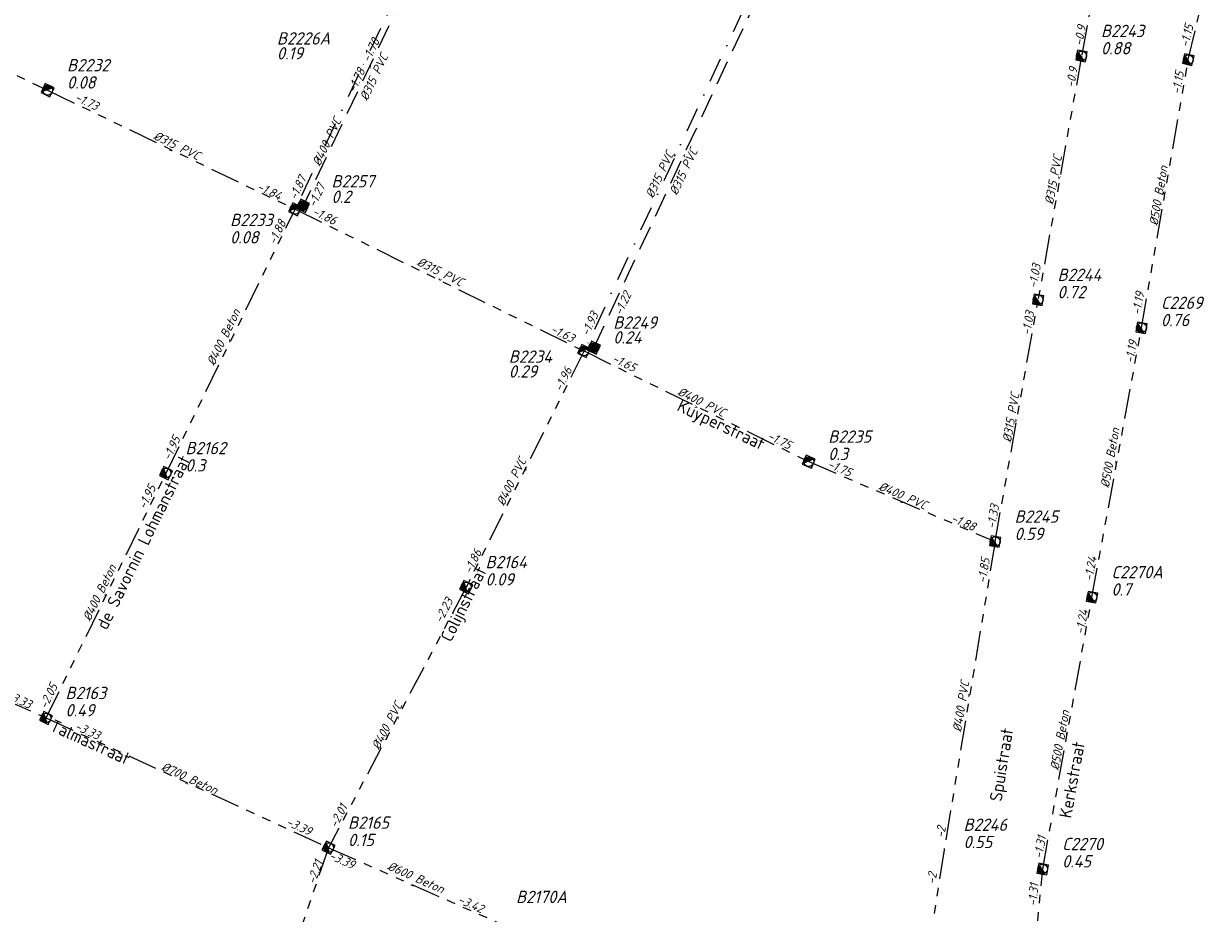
# Model space of a CAD drawing. Header units: metres. Extents: x 153906 to 154973, y 473035 to 474039.
# Tile 7 of 18: x 154115 to 154355, y 473621 to 473801. Entities that reach past the tile are written whole.
import ezdxf
from ezdxf.enums import TextEntityAlignment as Align

# ---------------------------------------------------------------- set-up
doc = ezdxf.new("R2010")
doc.units = ezdxf.units.M
for name, pattern in [('RI-GWA', [18.45, 6, -1.8, 1.75, -1.8, 1.75, -1.8, 1.75, -1.8]), ('RI-HWA', [7.4, 5, -2.4]), ('RI-VWA', [11, 5, -3, 0, -3])]:
    doc.linetypes.add(name, pattern=pattern)
doc.layers.get('0').update_dxf_attribs({"linetype": 'CONTINUOUS'})
for name, color, linetype, lineweight in [('B-XX-OG-TOPOGRAFIE-T18', 1, 'CONTINUOUS', 18), ('R-OI-RI-BOB-T18', 6, 'CONTINUOUS', 18), ('R-OI-RI-GWA_PUTDEKSELHOOGTE-T25', 10, 'CONTINUOUS', 25), ('R-OI-RI-GWA_PUTNUMMER-T25', 10, 'CONTINUOUS', 25), ('R-OI-RI-GWA_RIOOLPUT_INSPECTIEPUT-S', 10, 'CONTINUOUS', 25), ('R-OI-RI-GWA_TRANSPORTLEIDING-G', 10, 'RI-GWA', 25), ('R-OI-RI-HWA_PUTDEKSELHOOGTE-T25', 150, 'CONTINUOUS', 25), ('R-OI-RI-HWA_PUTNUMMER-T25', 150, 'CONTINUOUS', 25), ('R-OI-RI-HWA_RIOOLPUT_INSPECTIEPUT-S', 150, 'CONTINUOUS', 25), ('R-OI-RI-HWA_TRANSPORTLEIDING-G', 150, 'RI-HWA', 25), ('R-OI-RI-STROOMRICHTING-G', 251, 'CONTINUOUS', 25), ('R-OI-RI-VWA_PUTDEKSELHOOGTE-T25', 34, 'CONTINUOUS', 25), ('R-OI-RI-VWA_PUTNUMMER-T25', 34, 'CONTINUOUS', 25), ('R-OI-RI-VWA_TRANSPORTLEIDING-G', 34, 'RI-VWA', 25)]:
    doc.layers.add(name, color=color, linetype=linetype, lineweight=lineweight)
doc.layers.add('R-OI-RI-DIAMETER_RIOOL-T18', color=6, linetype='CONTINUOUS')
doc.styles.add('NLCS-ISO-M-T18', font='NLCS-ISO.ttf', dxfattribs={"height": 1.8})
doc.styles.add('NLCS-ISO-M500-T25', font='NLCS-ISO.ttf', dxfattribs={"height": 1.25})
doc.styles.add('NLCS-ISO-M750-T18_CURSIEF', font='NLCS-ISO.ttf', dxfattribs={"oblique": 15, "height": 1.35})
doc.styles.add('NLCS-ISO-M750-T25_CURSIEF', font='NLCS-ISO.ttf', dxfattribs={"oblique": 15, "height": 1.875})

# ---------------------------------------------------------------- blocks, each defined once
blk = doc.blocks.new('N-SRI-PUT_GWA-SO')
blk.add_hatch(color=256).paths.add_polyline_path([(1.41, 1.41, 0.664858), (-2, 0.02), (-2, -0.02, 0.196534), (-1.41, -1.41)])
at = {"lineweight": -3, "flags": 128}
blk.add_lwpolyline([(2, -2), (2, 2), (-2, 2), (-2, -2)], close=True, dxfattribs=at)
at = {"lineweight": -3}
blk.add_circle((0, 0), 2, dxfattribs=at)
blk = doc.blocks.new('N-SRI-PUT_HWA-SO')
h = blk.add_hatch(color=256)
h.dxf.hatch_style = 1
h.paths.add_polyline_path([(-2, 0, 1), (2, 0, 1)])
at = {"lineweight": -3, "flags": 128}
blk.add_lwpolyline([(-2, -2), (2, -2), (2, 2), (-2, 2)], close=True, dxfattribs=at)
at = {"lineweight": -3}
blk.add_circle((0, 0), 2, dxfattribs=at)

msp = doc.modelspace()

# ---------------------------------------------------------------- linework, layer by layer
at = {"layer": 'R-OI-RI-GWA_TRANSPORTLEIDING-G', "flags": 128}
for points in [[(154312.1, 473696.1), (154301.74, 473633.56)], [(154321.75, 473629.64), (154331.74, 473684.82)], [(154301.74, 473633.56), (154292.7, 473575.22)], [(154316.14, 473571.13), (154321.75, 473629.64)]]:
    msp.add_lwpolyline(points, dxfattribs=at)
at = {"layer": 'R-OI-RI-GWA_TRANSPORTLEIDING-G'}
for points in [[(154351.28, 473793.91, 0), (154361.68, 473838.41, 0)], [(154334.07, 473818.96, 0), (154329.62, 473794.66, 0)], [(154066.86, 473812.87, 0), (154119.9, 473787.71, 0)], [(154329.62, 473794.66, 0), (154320.81, 473745.16, 0)], [(154341.79, 473739.48, 0), (154351.28, 473793.91, 0)], [(154119.9, 473787.71, 0), (154170.1, 473763.54, 0)], [(154143.92, 473710, 0), (154170.1, 473763.54, 0)], [(154170.1, 473763.54, 0), (154228.71, 473734.78, 0)], [(154312.1, 473696.1, 0), (154320.81, 473745.16, 0)], [(154331.74, 473684.82, 0), (154341.79, 473739.48, 0)], [(154228.71, 473734.78, 0), (154204.8, 473686.86, 0)], [(154228.71, 473734.78, 0), (154274.3, 473712.33, 0)], [(154274.3, 473712.33, 0), (154312.1, 473696.1, 0)], [(154119.58, 473660.3, 0), (154143.92, 473710, 0)], [(154204.8, 473686.86, 0), (154176.89, 473633.98, 0)], [(154077.22, 473679.19, 0), (154119.58, 473660.3, 0)], [(154119.58, 473660.3, 0), (154176.89, 473633.98, 0)], [(154176.89, 473633.98, 0), (154158.84, 473581.24, 0)], [(154176.89, 473633.98, 0), (154210.97, 473618.91, 0)]]:
    msp.add_polyline3d(points, dxfattribs=at)
at = {"layer": 'R-OI-RI-HWA_TRANSPORTLEIDING-G'}
for points in [[(154198.7, 473820.8, 0), (154171.71, 473764.25, 0)], [(154267.16, 473813.56, 0), (154230.69, 473735.47, 0)]]:
    msp.add_polyline3d(points, dxfattribs=at)
at = {"layer": 'R-OI-RI-VWA_TRANSPORTLEIDING-G'}
for points in [[(154197.05, 473820.21, 0), (154182.96, 473790.91, 0)], [(154265.73, 473814.12, 0), (154228.79, 473734.82, 0)], [(154182.96, 473790.91, 0), (154170.1, 473763.54, 0)]]:
    msp.add_polyline3d(points, dxfattribs=at)

# ---------------------------------------------------------------- block references
at = {"layer": 'R-OI-RI-GWA_RIOOLPUT_INSPECTIEPUT-S'}
for p, xscale, yscale, zscale, rotation in [((154329.62, 473794.66), 0.5, 0.5, 0.5, 79.62254849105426), ((154351.28, 473793.91), 0.5, 0.5, 0.5, 76.84404265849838), ((154119.9, 473787.71), 0.4999999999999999, 0.4999999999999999, 0.4999999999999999, 334.2903893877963), ((154170.1, 473763.54), 0.5, 0.5, 0.5, 333.8627556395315), ((154320.81, 473745.16), 0.4999999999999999, 0.4999999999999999, 0.4999999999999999, 79.90818211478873), ((154341.79, 473739.48), 0.4999999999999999, 0.4999999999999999, 0.4999999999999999, 80.10580609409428), ((154228.71, 473734.78), 0.5, 0.5, 0.5, 333.7828640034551), ((154274.3, 473712.33), 0.5, 0.5, 0.5, 336.763003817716), ((154143.92, 473710), 0.5, 0.5, 0.5, 63.94228225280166), ((154312.1, 473696.1), 0.5, 0.5, 0.5, 79.9327360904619), ((154204.8, 473686.86), 0.4999999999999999, 0.4999999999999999, 0.4999999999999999, 63.47992120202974), ((154331.74, 473684.82), 0.5, 0.5, 0.5, 79.58570869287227), ((154119.58, 473660.3), 0.5, 0.5, 0.5, 63.90723241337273), ((154176.89, 473633.98), 0.5, 0.5, 0.5, 62.17745735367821), ((154321.75, 473629.64), 0.4999999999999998, 0.4999999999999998, 0.4999999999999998, 79.73527118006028), ((154321.75, 473629.64), 0.4999999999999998, 0.4999999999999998, 0.4999999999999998, 79.73527118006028)]:
    msp.add_blockref('N-SRI-PUT_GWA-SO', p, dxfattribs=dict(at, xscale=xscale, yscale=yscale, zscale=zscale, rotation=rotation))
at = {"layer": 'R-OI-RI-HWA_RIOOLPUT_INSPECTIEPUT-S', "xscale": 0.5, "yscale": 0.5, "zscale": 0.5}
for p, rotation in [((154171.71, 473764.25), 64.48099096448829), ((154230.69, 473735.47), 64.96386911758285)]:
    msp.add_blockref('N-SRI-PUT_HWA-SO', p, dxfattribs=dict(at, rotation=rotation))

# ---------------------------------------------------------------- texts
at = {"layer": 'B-XX-OG-TOPOGRAFIE-T18', "style": 'NLCS-ISO-M-T18'}
for s, rotation, p in [('Kuyperstraat', 334.7, (154256.53, 473719.82)), ('de Savornin Lohmanstraat', 63.9, (154139.29, 473695.96)), ('Colijnstraat', 63.5, (154204.27, 473683.46)), ('Talmastraat', 335.6, (154128.55, 473655.41)), ('Spuistraat', 80.9, (154313.37, 473650.82)), ('Kerkstraat', 79.8, (154327.69, 473647.76))]:
    msp.add_text(s, height=2.5, rotation=rotation, dxfattribs=at).set_placement(p, align=Align.MIDDLE_CENTER)
at = {"layer": 'R-OI-RI-BOB-T18', "style": 'NLCS-ISO-M750-T18_CURSIEF', "oblique": 15}
for s, rotation, p in [('-0.9', 79.6411, (154330.56, 473800.7)), ('-1.15', 76.7763, (154352.35, 473800.81)), ('-1.78', 64.1713, (154187.33, 473797.69)), ('-1.87', 64.7442, (154172.49, 473769.78)), ('-1.84', 334.2169, (154166.82, 473765.32)), ('-1.86', 333.6439, (154177.94, 473760.29)), ('-1.03', 79.6411, (154321.41, 473752.26)), ('-1.19', 80.2141, (154342.36, 473746.6)), ('-1.93', 64.7442, (154231.72, 473742.16)), ('-1.96', 63.5983, (154226.37, 473730.93)), ('-1.95', 64.1713, (154146.92, 473716.95)), ('-1.75', 333.6439, (154270.21, 473714.75)), ('-1.33', 80.2141, (154312.93, 473703.43)), ('-1.88', 336.5087, (154307.66, 473698.18)), ('-1.24', 79.6411, (154332.73, 473692.88)), ('-2.23', 62.4524, (154202.23, 473684.05)), ('-2.05', 64.1713, (154122.01, 473666.73)), ('-3.33', 335.9358, (154116.15, 473662.13)), ('-3.39', 335.3628, (154172.97, 473636.37)), ('-2', 80.787, (154302.12, 473638.15)), ('-1.31', 79.6411, (154322.45, 473636.16)), ('-2.21', 71.0468, (154175.75, 473631.04)), ('-3.42', 335.9358, (154207.83, 473620.66))]:
    msp.add_text(s, height=1.8, rotation=rotation, dxfattribs=at).set_placement(p, align=Align.RIGHT)
for s, rotation, p in [('-1.78', 64.7442, (154182.26, 473787.07)), ('-0.9', 79.6411, (154328.14, 473788.13)), ('-1.15', 80.2141, (154349.63, 473786.79)), ('-1.73', 334.2169, (154125.24, 473785.69)), ('-1.27', 64.7442, (154174.2, 473763.77)), ('-1.88', 64.1713, (154166.12, 473756.19)), ('-1.22', 64.7442, (154236.31, 473741.85)), ('-1.03', 80.2141, (154319.21, 473737.84)), ('-1.63', 333.6439, (154221.74, 473738.66)), ('-1.19', 79.6411, (154340.13, 473732.16)), ('-1.65', 333.6439, (154234.21, 473732.7)), ('-1.75', 336.5087, (154277.94, 473711.19)), ('-1.95', 64.1713, (154139.75, 473702.51)), ('-1.86', 63.5983, (154205.79, 473689.4)), ('-1.85', 80.787, (154310.23, 473687.57)), ('-1.24', 79.6411, (154330.07, 473677.2)), ('-3.33', 335.3628, (154125.22, 473658.03)), ('-2.01', 62.4524, (154178.52, 473637.86)), ('-3.39', 335.9358, (154176.83, 473631.77)), ('-2', 81.36, (154299.96, 473626.46)), ('-1.31', 84.7978, (154320.49, 473622.06))]:
    msp.add_text(s, height=1.8, rotation=rotation, dxfattribs=at).set_placement(p)
at = {"layer": 'R-OI-RI-DIAMETER_RIOOL-T18', "style": 'NLCS-ISO-M750-T18_CURSIEF', "oblique": 15}
for s, rotation, p in [('%%C315 PVC', 64.7442, (154186.07, 473790.37)), ('%%C400 PVC', 64.7442, (154176.53, 473777.23)), ('%%C315 PVC', 334.2169, (154146.14, 473776.48)), ('%%C315 PVC', 64.7442, (154244.03, 473770.58)), ('%%C315 PVC', 64.7442, (154248.87, 473771.18)), ('%%C315 PVC', 79.6411, (154323.89, 473769.51)), ('%%C500 Beton', 80.2141, (154345.21, 473766.3)), ('%%C315 PVC', 333.6439, (154199.57, 473750.85)), ('%%C400 Beton', 64.1713, (154155.57, 473737.59)), ('%%C400 PVC', 333.6439, (154252.57, 473724.46)), ('%%C315 PVC', 80.2141, (154315.29, 473721.26)), ('%%C500 Beton', 79.6411, (154335.39, 473713.1)), ('%%C400 PVC', 63.5983, (154213.97, 473708.26)), ('%%C400 PVC', 336.5087, (154293.41, 473705.44)), ('%%C400 Beton', 64.1713, (154130.41, 473685.73)), ('%%C400 PVC', 80.787, (154305.16, 473662.65)), ('%%C400 PVC', 62.4524, (154188.72, 473658.73)), ('%%C500 Beton', 79.6411, (154325.2, 473655.79)), ('%%C700 Beton', 335.3628, (154148.71, 473648.09)), ('%%C600 Beton', 335.9358, (154194.62, 473627.95))]:
    msp.add_text(s, height=1.8, rotation=rotation, dxfattribs=at).set_placement(p, align=Align.MIDDLE_CENTER)
at = {"layer": 'R-OI-RI-GWA_PUTDEKSELHOOGTE-T25', "style": 'NLCS-ISO-M750-T25_CURSIEF', "oblique": 15}
for s, p in [('0.88', (154333.57, 473794.98)), ('0.08', (154123.85, 473788.03)), ('0.08', (154156.92, 473756.61)), ('0.72', (154324.76, 473745.48)), ('0.76', (154345.73, 473739.81)), ('0.29', (154213.46, 473729.38)), ('0.3', (154278.25, 473712.65)), ('0.3', (154147.87, 473710.32)), ('0.59', (154316.05, 473696.42)), ('0.09', (154208.74, 473687.18)), ('0.7', (154335.69, 473685.14)), ('0.49', (154123.53, 473660.62)), ('0.15', (154180.84, 473634.3)), ('0.55', (154305.69, 473633.88)), ('0.45', (154325.69, 473629.96))]:
    msp.add_text(s, height=2.5, dxfattribs=at).set_placement(p)
at = {"layer": 'R-OI-RI-GWA_PUTNUMMER-T25', "style": 'NLCS-ISO-M750-T25_CURSIEF', "oblique": 15}
for s, p in [('B2243', (154333.57, 473798.49)), ('B2232', (154123.85, 473791.54)), ('B2233', (154156.92, 473760.13)), ('B2244', (154324.76, 473748.99)), ('C2269', (154345.73, 473743.32)), ('B2234', (154213.46, 473732.4)), ('B2235', (154278.25, 473716.16)), ('B2162', (154147.87, 473713.83)), ('B2245', (154316.05, 473699.93)), ('B2164', (154208.74, 473690.69)), ('C2270A', (154335.69, 473688.65)), ('B2163', (154123.53, 473664.13)), ('B2165', (154180.84, 473637.81)), ('B2246', (154305.69, 473637.39)), ('C2270', (154325.69, 473633.47)), ('B2170A', (154214.92, 473622.74))]:
    msp.add_text(s, height=2.5, dxfattribs=at).set_placement(p)
at = {"layer": 'R-OI-RI-HWA_PUTDEKSELHOOGTE-T25', "style": 'NLCS-ISO-M750-T25_CURSIEF', "oblique": 15}
for s, p in [('0.2', (154177.49, 473764.83)), ('0.24', (154234.64, 473736.29))]:
    msp.add_text(s, height=2.5, dxfattribs=at).set_placement(p)
at = {"layer": 'R-OI-RI-HWA_PUTNUMMER-T25', "style": 'NLCS-ISO-M750-T25_CURSIEF', "oblique": 15}
for s, p in [('B2257', (154177.49, 473767.97)), ('B2249', (154234.64, 473739.31))]:
    msp.add_text(s, height=2.5, dxfattribs=at).set_placement(p)
at = {"layer": 'R-OI-RI-STROOMRICHTING-G', "style": 'NLCS-ISO-M500-T25'}
for rotation, p in [(64.7442, (154185.21, 473792.53)), (244.653, (154176.53, 473777.23)), (334.2169, (154145, 473775.62)), (245.2259, (154247.22, 473774.45)), (64.7442, (154248.93, 473774.52)), (260.1228, (154325.21, 473769.91)), (260.1228, (154346.53, 473766.7)), (154.1256, (154199.4, 473749.16)), (244.08, (154157.01, 473736.77)), (333.6439, (154251.51, 473723.55)), (260.1228, (154316.45, 473720.63)), (259.5499, (154336.76, 473712.15)), (63.5983, (154216.75, 473710.82)), (336.5087, (154293.2, 473704.22)), (244.08, (154131.75, 473685.15)), (260.6958, (154306.92, 473664.83)), (62.4524, (154190.84, 473660.42)), (259.5499, (154326.74, 473657.23)), (335.3628, (154148.23, 473647.14)), (335.9358, (154193.93, 473626.44))]:
    msp.add_text('>', height=1.25, rotation=rotation, dxfattribs=at).set_placement(p, align=Align.MIDDLE_CENTER)
at = {"layer": 'R-OI-RI-VWA_PUTDEKSELHOOGTE-T25', "style": 'NLCS-ISO-M750-T25_CURSIEF', "oblique": 15}
msp.add_text('0.19', height=2.5, dxfattribs=at).set_placement((154166.42, 473793.95))
at = {"layer": 'R-OI-RI-VWA_PUTNUMMER-T25', "style": 'NLCS-ISO-M750-T25_CURSIEF', "oblique": 15}
msp.add_text('B2226A', height=2.5, dxfattribs=at).set_placement((154166.42, 473796.97))

doc.saveas('drawing.dxf')
